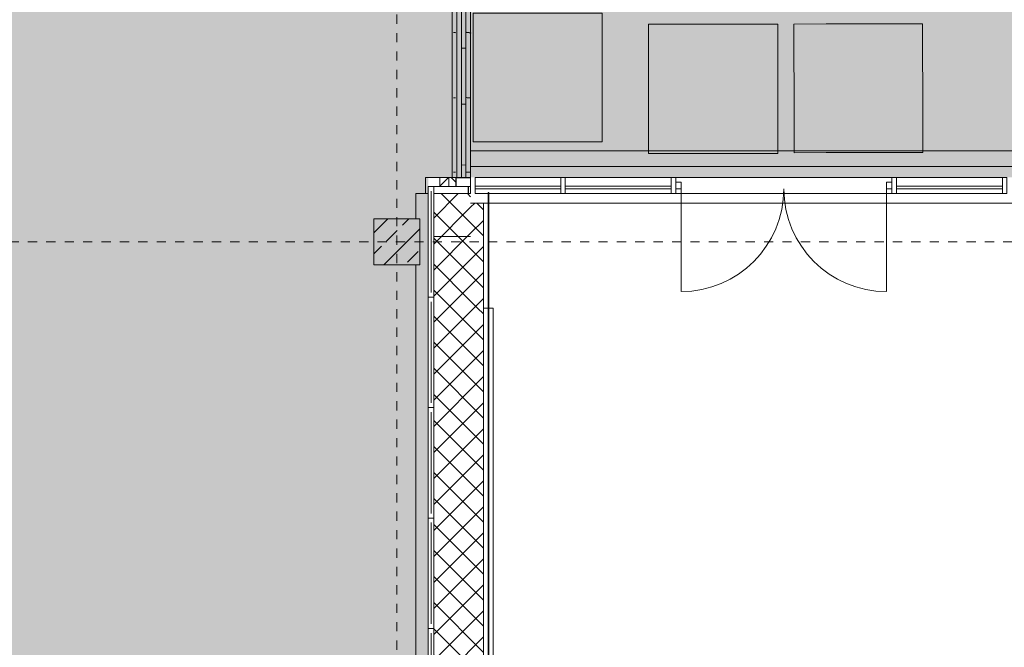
# Model space of a CAD drawing. Header units: metres. Extents: x -54 to 119, y -77 to 33.
# Tile 11 of 138: x 2 to 13, y -49 to -42. Entities that reach past the tile are written whole.
import ezdxf

# ---------------------------------------------------------------- set-up
doc = ezdxf.new("R2010")
doc.units = ezdxf.units.M
doc.linetypes.add('Rasterlinie', pattern=[0.019, 0.01, -0.003, 0.003, -0.003])
for name, color, linetype, lineweight in [('A_Allgemeine Beschriftungen', 7, 'Continuous', 9), ('A_Decken', 7, 'Continuous', 9), ('A_Detailelemente', 7, 'Continuous', 9), ('A_Fassadenelemente', 7, 'Continuous', 9), ('A_Fassadenpfosten', 7, 'Continuous', 9), ('A_Fenster', 7, 'Continuous', 9), ('A_Fundamente', 7, 'Continuous', 9), ('A_Geländer', 7, 'Continuous', 9), ('A_Geschossdecken', 7, 'Continuous', 9), ('A_Importierte Elemente in Familien', 7, 'Continuous', 9), ('A_Raster', 7, 'Continuous', 9), ('A_Skelettbau', 7, 'Continuous', 9), ('A_Tragwerksstützen_Stahlbeton', 7, 'Continuous', 18), ('A_Türen', 7, 'Continuous', 9), ('A_Wände', 7, 'Continuous', 9), ('A_Wände_Schraffur', 7, 'Continuous', 18), ('Allgemeines Modell', 7, 'Continuous', 9)]:
    doc.layers.add(name, color=color, linetype=linetype, lineweight=lineweight)
pattern_1 = [(45, (0, 0), (-0.14142136, 0.14142136), []), (135, (0, 0), (-0.14142136, -0.14142136), [])]

# ---------------------------------------------------------------- blocks, each defined once
blk = doc.blocks.new('GSH_Fassade_Tuer_2flg - A_Glass_Blau-6173676-BS_Übersicht_EG_BRANDSCHUTZ')
at = {"layer": 'A_Türen'}
for p, q in [((-1.115, 0.06), (-1.175, 0.06)), ((-1.175, 0.06), (-1.175, -0.015)), ((-1.115, -0.015), (-1.115, 0.06)), ((1.175, 0.06), (1.115, 0.06)), ((1.115, 0.06), (1.115, -0.015)), ((1.175, -0.015), (1.175, 0.06)), ((-1.175, -0.015), (-1.115, -0.015)), ((-1.115, -0.015), (-1.115, -1.13)), ((1.115, -0.015), (1.175, -0.015)), ((1.115, -0.015), (1.115, -1.13))]:
    blk.add_line(p, q, dxfattribs=at)
for centre, start, end in [((-1.115, -0.015), 270, 360), ((1.115, -0.015), 180, 270)]:
    blk.add_arc(centre, 1.115, start, end, dxfattribs=at)
blk = doc.blocks.new('Pfosten rechteckig - 50x176-2950168-BS_Übersicht_EG_BRANDSCHUTZ')
at = {"layer": 'A_Fassadenpfosten'}
for p, q in [((11.735, -43.997), (10.56, -43.997)), ((11.735, -44.173), (10.56, -44.173))]:
    blk.add_line(p, q, dxfattribs=at)
blk = doc.blocks.new('Pfosten rechteckig - 50x176-2950169-BS_Übersicht_EG_BRANDSCHUTZ')
at = {"layer": 'A_Fassadenpfosten'}
for p, q in [((10.56, -43.997), (9.385, -43.997)), ((10.56, -44.173), (9.385, -44.173))]:
    blk.add_line(p, q, dxfattribs=at)
blk = doc.blocks.new('Systemelement - Verglasung-5613898-BS_Übersicht_EG_BRANDSCHUTZ')
at = {"layer": 'A_Fassadenelemente'}
for p, q in [((-0.465, 0.015), (0.465, 0.015)), ((-0.465, -0.015), (-0.465, 0.015)), ((0.465, -0.015), (0.465, 0.015)), ((0.465, -0.015), (-0.465, -0.015))]:
    blk.add_line(p, q, dxfattribs=at)
blk = doc.blocks.new('Systemelement - Verglasung-5613899-BS_Übersicht_EG_BRANDSCHUTZ')
at = {"layer": 'A_Fassadenelemente'}
for p, q in [((-0.575, 0.015), (0.575, 0.015)), ((-0.575, -0.015), (-0.575, 0.015)), ((0.575, -0.015), (0.575, 0.015)), ((0.575, -0.015), (-0.575, -0.015))]:
    blk.add_line(p, q, dxfattribs=at)
blk = doc.blocks.new('Pfosten rechteckig - 50x176-5613891-BS_Übersicht_EG_BRANDSCHUTZ')
at = {"layer": 'A_Fassadenpfosten'}
for p, q in [((0.025, 0.0655), (-0.025, 0.0655)), ((-0.025, 0.0655), (-0.025, -0.1105)), ((0.025, 0.0655), (0.025, -0.1105)), ((-0.025, -0.1105), (0.025, -0.1105))]:
    blk.add_line(p, q, dxfattribs=at)
blk = doc.blocks.new('Pfosten rechteckig - 50x176-V86-BS_Übersicht_EG_BRANDSCHUTZ')
at = {"layer": 'A_Fassadenpfosten'}
for p, q in [((0.025, 0.0655), (-0.025, 0.0655)), ((-0.025, 0.0655), (-0.025, 0.015)), ((0.025, 0.0655), (0.025, -0.1105)), ((-0.025, -0.06), (-0.025, -0.1105)), ((-0.025, -0.1105), (0.025, -0.1105))]:
    blk.add_line(p, q, dxfattribs=at)
blk = doc.blocks.new('Pfosten rechteckig - 50x176-V87-BS_Übersicht_EG_BRANDSCHUTZ')
at = {"layer": 'A_Fassadenpfosten'}
for p, q in [((0.025, 0.0655), (-0.025, 0.0655)), ((-0.025, 0.0655), (-0.025, -0.1105)), ((0.025, 0.0655), (0.025, 0.015)), ((0.025, -0.06), (0.025, -0.1105)), ((-0.025, -0.1105), (0.025, -0.1105))]:
    blk.add_line(p, q, dxfattribs=at)
blk = doc.blocks.new('Pfosten rechteckig - 50x176-1537749-BS_Übersicht_EG_BRANDSCHUTZ')
at = {"layer": 'A_Fassadenpfosten'}
for p, q in [((8.185, -43.997), (9.335, -43.997)), ((9.335, -44.173), (8.185, -44.173))]:
    blk.add_line(p, q, dxfattribs=at)
blk = doc.blocks.new('Pfosten rechteckig - 50x176-2157251-BS_Übersicht_EG_BRANDSCHUTZ')
at = {"layer": 'A_Fassadenpfosten'}
for p, q in [((7.206, -44.092), (7.206, -43.997)), ((7.206, -43.997), (8.135, -43.997)), ((7.206, -44.173), (7.206, -44.122)), ((7.348, -44.173), (7.206, -44.173)), ((8.135, -44.173), (7.356, -44.173))]:
    blk.add_line(p, q, dxfattribs=at)
blk = doc.blocks.new('GSH_Fassade_Fenster_1flg - GSH_Fassade_Fenster_1flg-5999960-BS_Übersicht_EG_BRANDSCHUTZ')
at = {"layer": 'A_Fassadenelemente'}
for p, q in [((0.6, 0), (-0.6, 0)), ((-0.6, 0), (-0.6, -0.06)), ((0.6, -0.06), (0.6, 0)), ((-0.6, -0.06), (0.6, -0.06)), ((0.55, -0.03), (-0.55, -0.03))]:
    blk.add_line(p, q, dxfattribs=at)
blk = doc.blocks.new('GSH_Fassadenelement_Equitone - GSH_169_169_169-6766100-BS_Übersicht_EG_BRANDSCHUTZ')
at = {"layer": 'A_Fassadenelemente'}
for p, q in [((0.6, -0.052), (0.481, -0.052)), ((0.6, -0.06), (0.481, -0.06)), ((0.6, -0.06), (0.6, -0.052))]:
    blk.add_line(p, q, dxfattribs=at)
blk = doc.blocks.new('GSH_Fassadenelement_Equitone - GSH_169_169_169-6766101-BS_Übersicht_EG_BRANDSCHUTZ')
at = {"layer": 'A_Fassadenelemente'}
for p, q in [((-0.5675, -0.06), (-0.5675, -0.052)), ((-0.5675, -0.052), (0.5675, -0.052)), ((0.5675, -0.06), (-0.5675, -0.06)), ((0.5675, -0.06), (0.5675, -0.052))]:
    blk.add_line(p, q, dxfattribs=at)
blk = doc.blocks.new('GSH_Fassadenelement_Equitone - GSH_169_169_169-6766114-BS_Übersicht_EG_BRANDSCHUTZ')
at = {"layer": 'A_Fassadenelemente'}
for p, q in [((0.6, -0.052), (-0.6, -0.052)), ((-0.6, -0.052), (-0.6, -0.06)), ((-0.6, -0.06), (0.6, -0.06)), ((0.6, -0.06), (0.6, -0.052))]:
    blk.add_line(p, q, dxfattribs=at)
blk = doc.blocks.new('GSH_Fassadenelement_Equitone - GSH_169_169_169-V322-BS_Übersicht_EG_BRANDSCHUTZ')
at = {"layer": 'A_Fassadenelemente'}
for p, q in [((-0.6, -0.06), (-0.6, -0.052)), ((-0.6, -0.052), (0.481, -0.052)), ((-0.6, -0.06), (0.481, -0.06))]:
    blk.add_line(p, q, dxfattribs=at)
blk = doc.blocks.new('FP_387-BS_Übersicht_EG_BRANDSCHUTZ')
at = {"layer": 'A_Geländer'}
for p, q in [((7.106, -35.246), (7.106, -43.997)), ((7.156, -43.997), (7.156, -35.296)), ((7.105, -42.42), (7.104, -42.419)), ((7.106, -42.42), (7.105, -42.42)), ((7.108, -42.42), (7.106, -42.42)), ((7.11, -42.421), (7.108, -42.42)), ((7.113, -42.421), (7.11, -42.421)), ((7.116, -42.422), (7.113, -42.421)), ((7.12, -42.422), (7.116, -42.422)), ((7.123, -42.423), (7.12, -42.422)), ((7.127, -42.423), (7.123, -42.423)), ((7.131, -42.423), (7.127, -42.423)), ((7.135, -42.424), (7.131, -42.423)), ((7.139, -42.424), (7.135, -42.424)), ((7.142, -42.425), (7.139, -42.424)), ((7.146, -42.425), (7.142, -42.425)), ((7.149, -42.425), (7.146, -42.425)), ((7.152, -42.426), (7.149, -42.425)), ((7.154, -42.426), (7.152, -42.426)), ((7.156, -42.427), (7.154, -42.426)), ((7.157, -42.427), (7.156, -42.427)), ((7.158, -42.428), (7.157, -42.427)), ((7.107, -43.13), (7.105, -43.13)), ((7.112, -43.13), (7.107, -43.13)), ((7.117, -43.131), (7.112, -43.13)), ((7.124, -43.131), (7.117, -43.131)), ((7.131, -43.132), (7.124, -43.131)), ((7.138, -43.132), (7.131, -43.132)), ((7.145, -43.133), (7.138, -43.132)), ((7.15, -43.133), (7.145, -43.133)), ((7.155, -43.133), (7.15, -43.133)), ((7.157, -43.134), (7.155, -43.133)), ((7.11, -43.941), (7.105, -43.941)), ((7.117, -43.94), (7.11, -43.941)), ((7.126, -43.94), (7.117, -43.94)), ((7.136, -43.94), (7.126, -43.94)), ((7.145, -43.939), (7.136, -43.94)), ((7.152, -43.939), (7.145, -43.939)), ((7.157, -43.938), (7.152, -43.939))]:
    blk.add_line(p, q, dxfattribs=at)
blk = doc.blocks.new('Typ des oberen Holms - Oberer Geländerholm_Innen_-5785021-BS_Übersicht_EG_BRANDSCHUTZ')
at = {"layer": 'A_Geländer'}
h = blk.add_hatch(dxfattribs=at)
h.set_pattern_fill('FP_145', color=256, style=0, pattern_type=2)
h.set_pattern_definition([(349.695, (1.575, 3.912), (30.479829, -5.080428), [0.568, -56.228]), (0, (2.134, 3.81), (5.08, 5.08), [0.559, -4.521]), (18.435, (2.692, 3.81), (10.16008, 5.079576), [0.482, -15.582]), (172.875, (3.15, 3.962), (35.5595195, -5.079832), [0.41, -40.547]), (174.806, (2.743, 4.013), (50.7997357, -5.079671), [0.561, -55.549]), (194.036, (2.184, 4.064), (-15.23999, -5.079844), [0.628, -20.317]), (9.462, (1.981, 3.912), (25.400494, 5.079786), [0.309, -30.591]), (353.66, (2.286, 3.962), (-40.6395916, 5.0798246), [0.46, -45.541]), (185.711, (2.743, 3.912), (-45.72043, -5.07989), [0.511, -50.543]), (168.69, (2.235, 3.861), (20.320371, -5.079824), [0.259, -25.644]), (354.806, (1.118, 3.861), (-50.7997357, 5.079671), [0.561, -55.549]), (348.69, (1.676, 3.81), (-20.320371, 5.079824), [0.518, -25.385]), (0, (2.184, 3.708), (5.08, 5.08), [0.61, -4.47]), (20.556, (2.794, 3.708), (25.3996926, 10.160322), [0.434, -42.97]), (3.814, (3.2, 3.861), (71.119605, 5.079964), [0.764, -75.605]), (354.806, (3.962, 3.912), (-50.7997357, 5.079671), [0.561, -55.549]), (0, (4.521, 3.861), (5.08, 5.08), [0.559, -4.521]), (5.194, (0, 3.861), (50.7997357, 5.079671), [0.561, -55.549]), (354.806, (0.559, 3.912), (-50.7997357, 5.079671), [0.561, -55.549]), (0, (0, 3.962), (5.08, 5.08), [0.305, -4.775]), (5.194, (0.305, 3.962), (50.7997357, 5.079671), [0.561, -55.549]), (0, (0.864, 4.013), (5.08, 5.08), [0.508, -4.572]), (10.305, (1.372, 4.013), (-30.479829, -5.080428), [0.568, -56.228]), (5.194, (1.93, 4.115), (50.7997357, 5.079671), [0.561, -55.549]), (354.806, (2.489, 4.166), (-50.7997357, 5.079671), [0.561, -55.549]), (354.806, (3.048, 4.115), (-50.7997357, 5.079671), [0.561, -55.549]), (351.87, (3.607, 4.064), (-30.479988, 5.079518), [0.718, -35.203]), (0, (4.318, 3.962), (5.08, 5.08), [0.762, -4.318]), (347.471, (4.115, 0.914), (25.399828, -5.080054), [0.468, -46.367]), (354.289, (4.572, 0.813), (-45.72043, 5.07989), [0.511, -50.543]), (8.13, (4.115, 0.914), (30.479988, 5.079518), [0.359, -35.562]), (9.462, (4.47, 0.965), (25.400494, 5.079786), [0.618, -30.282]), (0, (0, 1.067), (5.08, 5.08), [0.61, -4.47]), (350.538, (0.61, 1.067), (-25.400494, 5.079786), [0.309, -30.591]), (201.801, (0.914, 1.016), (15.240238, 5.08033), [0.274, -27.083]), (192.995, (0.66, 0.914), (45.7202408, 10.160133), [0.678, -67.098]), (352.875, (4.674, 0.914), (-35.5595195, 5.079832), [0.41, -40.547]), (7.125, (4.674, 0.914), (35.5595195, 5.079832), [0.41, -40.547]), (0, (0, 0.965), (5.08, 5.08), [0.406, -4.674]), (194.036, (0.406, 0.965), (-15.23999, -5.079844), [0.419, -20.526]), (356.633, (1.118, 1.118), (-81.2799214, 5.0804549), [0.865, -85.644]), (357.709, (1.981, 1.067), (-121.9203481, 5.0808074), [1.271, -125.831]), (3.18, (3.251, 1.016), (86.360149, 5.0804778), [0.916, -90.665]), (9.462, (4.166, 1.067), (25.400494, 5.079786), [0.927, -29.973]), (10.305, (0, 0.61), (-30.479829, -5.080428), [0.568, -56.228]), (15.945, (0.559, 0.711), (-20.320333, -5.079728), [0.74, -36.243]), (0, (1.27, 0.914), (5.08, 5.08), [0.66, -4.42]), (351.87, (1.93, 0.914), (-30.479988, 5.079518), [0.718, -35.203]), (3.576, (2.642, 0.813), (76.199535, 5.079643), [0.814, -80.624]), (351.254, (3.454, 0.864), (35.5600315, -5.0801298), [0.668, -66.149]), (345.964, (4.115, 0.762), (-15.23999, 5.079844), [0.628, -20.317]), (0, (4.724, 0.61), (5.08, 5.08), [0.356, -4.724]), (174.806, (1.118, 1.118), (50.7997357, -5.079671), [1.122, -54.988]), (355.236, (0, 1.422), (-55.880109, 5.0804906), [1.223, -59.948]), (0, (1.219, 1.321), (5.08, 5.08), [1.168, -3.912]), (4.086, (2.388, 1.321), (66.039854, 5.080499), [1.426, -69.875]), (0, (3.81, 1.422), (5.08, 5.08), [1.27, -3.81]), (7.125, (0, 0.356), (35.5595195, 5.079832), [1.229, -39.728]), (6.34, (1.219, 0.508), (40.6395916, 5.0798246), [0.92, -45.081]), (357.51, (2.134, 0.61), (-111.7597684, 5.0812029), [1.17, -115.781]), (353.48, (3.302, 0.559), (-132.0797266, 15.2402263), [1.79, -177.168]), (3.013, (0, 3.658), (91.4403674, 5.0803606), [0.967, -95.687]), (351.87, (0.965, 3.708), (-30.479988, 5.079518), [1.078, -34.843]), (357.614, (2.032, 3.556), (-116.8398239, 5.0796234), [1.22, -120.806]), (10.62, (3.251, 3.505), (-55.8796628, -10.1603474), [0.827, -81.869]), (0, (4.064, 3.658), (5.08, 5.08), [1.016, -4.064]), (356.82, (0, 4.267), (-86.3601491, 5.0804778), [0.916, -90.665]), (6.009, (0.914, 4.216), (-50.8003336, -5.0799286), [0.971, -96.083]), (6.71, (1.88, 4.318), (-45.7196152, -5.0798619), [0.87, -86.086]), (354.289, (2.743, 4.42), (-45.7204303, 5.07989), [1.021, -50.032]), (347.905, (3.759, 4.318), (-45.7199724, 10.160399), [0.727, -72.007]), (9.462, (4.47, 4.166), (25.400494, 5.079786), [0.618, -30.282]), (3.814, (0, 3.302), (71.119605, 5.079964), [0.764, -75.605]), (347.196, (0.762, 3.353), (-66.0398353, 15.2394685), [1.146, -113.464]), (0, (1.88, 3.099), (5.08, 5.08), [1.27, -3.81]), (5.44, (3.15, 3.099), (-55.8801294, -5.0795), [1.072, -106.091]), (6.71, (4.216, 3.2), (-45.7196152, -5.0798619), [0.87, -86.086]), (0, (0, 4.623), (5.08, 5.08), [0.864, -4.216]), (8.13, (0.864, 4.623), (30.479988, 5.079518), [1.437, -34.484]), (357.614, (2.286, 4.826), (-116.8398239, 5.0796234), [1.22, -120.806]), (354.472, (3.505, 4.775), (106.6803128, -10.16100384), [1.582, -156.634]), (6.843, (0, 0), (-86.35963265, -10.1600531), [1.279, -126.632]), (0, (1.27, 0.152), (5.08, 5.08), [1.422, -3.658]), (356.348, (2.692, 0.152), (-157.47966695, 10.15949858), [2.392, -236.853]), (0, (0, 1.778), (5.08, 5.08), [1.219, -3.861]), (4.764, (1.219, 1.778), (55.880109, 5.0804906), [1.223, -59.948]), (358.152, (2.438, 1.88), (-152.4004031, 5.0812651), [1.576, -155.986]), (357.274, (4.013, 1.829), (-101.6003759, 5.0798346), [1.068, -105.733]), (354.806, (0, 2.591), (-50.7997357, 5.079671), [1.122, -54.988]), (0, (1.118, 2.489), (5.08, 5.08), [1.626, -3.454]), (1.909, (2.743, 2.489), (147.3195587, 5.07935343), [1.525, -150.96]), (3.576, (4.267, 2.54), (76.199535, 5.079643), [0.814, -80.624])])
h.paths.add_polyline_path([(7.106, -43.997), (7.106, -35.246), (7.056, -35.197), (7.056, -43.997)], flags=0)
blk.add_line((7.056, -35.196), (7.056, -43.997), dxfattribs=at)
blk.add_blockref('FP_387-BS_Übersicht_EG_BRANDSCHUTZ', (0, 0), dxfattribs=at)
blk = doc.blocks.new('FP_391-BS_Übersicht_EG_BRANDSCHUTZ')
at = {"layer": 'A_Geländer'}
for p, q in [((6.956, -35.096), (6.956, -43.997)), ((7.006, -43.997), (7.006, -35.146)), ((6.955, -42.419), (6.954, -42.419)), ((6.956, -42.42), (6.955, -42.419)), ((6.973, -42.422), (6.97, -42.422)), ((6.977, -42.423), (6.973, -42.422)), ((6.981, -42.423), (6.977, -42.423)), ((6.985, -42.424), (6.981, -42.423)), ((6.989, -42.424), (6.985, -42.424)), ((6.992, -42.425), (6.989, -42.424)), ((7.007, -42.427), (7.006, -42.427)), ((7.008, -42.427), (7.007, -42.427)), ((6.974, -43.131), (6.97, -43.131)), ((6.981, -43.132), (6.974, -43.131)), ((6.988, -43.132), (6.981, -43.132)), ((6.992, -43.132), (6.988, -43.132)), ((6.976, -43.94), (6.97, -43.94)), ((6.986, -43.94), (6.976, -43.94)), ((6.992, -43.939), (6.986, -43.94))]:
    blk.add_line(p, q, dxfattribs=at)
blk = doc.blocks.new('Handlauftyp - Handlauf_Innen_-5785033-BS_Übersicht_EG_BRANDSCHUTZ')
at = {"layer": 'A_Geländer'}
blk.add_blockref('FP_391-BS_Übersicht_EG_BRANDSCHUTZ', (0, 0), dxfattribs=at)
blk = doc.blocks.new('Handlauftyp - Handlauf_Innen_-V393-BS_Übersicht_EG_BRANDSCHUTZ')
at = {"layer": 'A_Geländer'}
for p, q in [((6.956, -35.096), (6.956, -43.997)), ((7.006, -35.146), (7.006, -43.997))]:
    blk.add_line(p, q, dxfattribs=at)
blk = doc.blocks.new('Fensterbank1 - Fensterbank-6073046-BS_Übersicht_EG_BRANDSCHUTZ')
at = {"layer": 'A_Fenster'}
for p, q in [((6.756, -44.097), (6.821, -44.097)), ((7.128, -44.173), (7.128, -44.097)), ((7.348, -45.416), (7.296, -45.416)), ((7.398, -45.416), (7.356, -45.416)), ((7.402, -45.416), (7.398, -45.416)), ((7.402, -51.267), (7.402, -45.416))]:
    blk.add_line(p, q, dxfattribs=at)
blk = doc.blocks.new('GESH_Blech_Decke_Fenster - GESH_Blech_Decke_Fenster-6117425-BS_Übersicht_EG_BRANDSCHUTZ')
at = {"layer": 'A_Decken'}
for p, q in [((6.562, -44.173), (6.562, -44.447)), ((6.562, -44.173), (6.696, -44.173)), ((6.562, -44.947), (6.562, -51.567))]:
    blk.add_line(p, q, dxfattribs=at)
blk = doc.blocks.new('Brandmelder DIN ISO 23601 - Brandmelder-7036843-BS_Übersicht_EG_BRANDSCHUTZ')
at = {"layer": 'A_Importierte Elemente in Familien'}
h = blk.add_hatch(color=256, dxfattribs=at)
edge = h.paths.add_edge_path(flags=0)
edge.add_line((-0.002468, 0.002713), (-0.002468, 0.001239))
edge.add_line((-0.002468, 0.001239), (-0.002027, 0.001239))
edge.add_line((-0.002027, 0.001239), (-0.002027, -0.001121))
edge.add_line((-0.002156, -0.001121), (-0.002027, -0.001121))
edge.add_line((-0.002156, -0.001121), (-0.002156, -0.000304))
edge.add_line((-0.002156, -0.000304), (-0.00221, -0.000113))
edge.add_arc((-0.002447, -0.000197), 0.000251, 19.485, 160.6503)
edge.add_line((-0.002684, -0.000113), (-0.002684, -0.001373))
edge.add_line((-0.002684, -0.001373), (-0.002076, -0.00254))
edge.add_line((-0.002076, -0.002672), (-0.002076, -0.00254))
edge.add_line((-0.002076, -0.002672), (-0.000221, -0.002672))
edge.add_line((-0.000221, -0.002672), (-0.000221, -0.003341))
edge.add_line((-0.000221, -0.003341), (-0.003341, -0.003341))
edge.add_line((-0.003341, -0.003341), (-0.003341, 0.003341))
edge.add_line((-0.003341, 0.003341), (-0.000976, 0.003341))
edge.add_line((-0.000976, 0.003341), (-0.000976, 0.002713))
edge.add_line((-0.000976, 0.002713), (-0.002468, 0.002713))
h = blk.add_hatch(color=256, dxfattribs=at)
edge = h.paths.add_edge_path(flags=0)
edge.add_line((-0.00041, -0.00027), (-0.000386, -0.000232))
edge.add_line((-0.000419, -0.000285), (-0.00041, -0.00027))
edge = h.paths.add_edge_path(flags=0)
edge.add_line((-0.000885, -0.000004), (-0.000885, 0.000007))
edge.add_line((-0.000963, -0.000004), (-0.000885, -0.000004))
edge = h.paths.add_edge_path(flags=0)
edge.add_line((-0.001441, 0.000177), (-0.001441, 0.000251))
edge.add_line((-0.001543, 0.000177), (-0.001441, 0.000177))
edge = h.paths.add_edge_path(flags=0)
edge.add_line((0.002021, 0.001961), (0.000965, 0.001634))
edge.add_line((0.000965, 0.001634), (0.00114, 0.000547))
edge.add_line((0.00114, 0.000547), (0.00059, -0.000855))
edge.add_line((0.00059, -0.000855), (0.001136, -0.001624))
edge.add_line((0.001136, -0.001624), (0.001136, -0.003341))
edge.add_line((0.001136, -0.003341), (-0.000221, -0.003341))
edge.add_line((-0.000221, -0.003341), (-0.000221, -0.002288))
edge.add_arc((-0.000426, -0.001869), 0.000466, 296.0597, 351.2581)
edge.add_line((0.000035, -0.00194), (0.000035, -0.000232))
edge.add_arc((-0.000176, -0.00036), 0.000246, 31.2716, 148.5923)
edge.add_line((-0.000431, -0.000285), (-0.000419, -0.000285))
edge.add_line((-0.000431, -0.000285), (-0.000431, -0.000017))
edge.add_arc((-0.000661, -0.000057), 0.000233, 9.7053, 164.1445)
edge.add_line((-0.000963, -0.000004), (-0.000963, 0.000194))
edge.add_arc((-0.001214, 0.000127), 0.000259, 14.9194, 151.4743)
edge.add_line((-0.001543, 0.000177), (-0.001543, 0.001239))
edge.add_line((-0.001543, 0.001239), (-0.000976, 0.001239))
edge.add_line((-0.000976, 0.001239), (-0.000976, 0.003341))
edge.add_line((-0.000976, 0.003341), (0.002021, 0.003341))
edge.add_line((0.002021, 0.003341), (0.002021, 0.001961))
h = blk.add_hatch(color=256, dxfattribs=at)
edge = h.paths.add_edge_path(flags=0)
edge.add_line((0.003341, 0.003341), (0.003341, -0.003341))
edge.add_line((0.003341, -0.003341), (0.001136, -0.003341))
edge.add_line((0.001136, -0.003341), (0.001136, -0.001624))
edge.add_arc((0.002246, -0.001541), 0.001113, 184.2838, 228.6293)
edge.add_arc((0.002433, -0.001079), 0.001591, 234.5779, 279.8555)
edge.add_line((0.002705, -0.002647), (0.002705, -0.001941))
edge.add_line((0.002705, -0.001941), (0.002694, -0.001578))
edge.add_line((0.002694, -0.001578), (0.002705, -0.001226))
edge.add_line((0.002705, -0.001226), (0.002705, -0.000506))
edge.add_line((0.002705, -0.000506), (0.002703, -0.000115))
edge.add_line((0.002703, -0.000115), (0.002705, 0.000229))
edge.add_line((0.002705, 0.000229), (0.002705, 0.000951))
edge.add_arc((0.003491, 0.002308), 0.001568, 224.4196, 239.923, ccw=False)
edge.add_arc((0.003312, 0.002106), 0.001299, 186.4059, 223.5926, ccw=False)
edge.add_line((0.002021, 0.001961), (0.002021, 0.003341))
edge.add_line((0.002021, 0.003341), (0.003341, 0.003341))
h = blk.add_hatch(color=256, dxfattribs=at)
edge = h.paths.add_edge_path(flags=0)
edge.add_line((-0.002255, 0.001976), (-0.002136, 0.001976))
edge.add_line((-0.002255, 0.001976), (-0.002255, 0.002517))
edge.add_line((-0.002255, 0.002517), (-0.001189, 0.002517))
edge.add_line((-0.001189, 0.002517), (-0.001189, 0.001976))
edge.add_line((-0.001311, 0.001976), (-0.001189, 0.001976))
edge.add_arc((-0.001724, 0.001981), 0.000412, 359.2386, 540.7614)
h = blk.add_hatch(color=256, dxfattribs=at)
edge = h.paths.add_edge_path(flags=0)
edge.add_arc((-0.001724, 0.001981), 0.000412, 180.7614, 359.2386)
edge.add_line((-0.001189, 0.001976), (-0.001311, 0.001976))
edge.add_line((-0.001189, 0.001976), (-0.001189, 0.001435))
edge.add_line((-0.001189, 0.001435), (-0.001428, 0.001435))
edge.add_line((-0.001428, 0.001435), (-0.001428, 0.001239))
edge.add_line((-0.001543, 0.001239), (-0.001428, 0.001239))
edge.add_arc((-0.001785, 0.001245), 0.000242, 358.5729, 541.4271)
edge.add_line((-0.002089, 0.001239), (-0.002027, 0.001239))
edge.add_line((-0.002089, 0.001239), (-0.002089, 0.001435))
edge.add_line((-0.002089, 0.001435), (-0.002255, 0.001435))
edge.add_line((-0.002255, 0.001435), (-0.002255, 0.001976))
edge.add_line((-0.002255, 0.001976), (-0.002136, 0.001976))
h = blk.add_hatch(color=256, dxfattribs=at)
edge = h.paths.add_edge_path(flags=0)
edge.add_arc((0.003328, 0.001482), 0.001399, 159.8611, 243.5875)
edge.add_line((0.002705, 0.000229), (0.002703, -0.000115))
edge.add_arc((0.003712, 0.001593), 0.001984, 205.7146, 239.4303, ccw=False)
edge.add_arc((-0.001009, -0.000239), 0.003089, 18.3266, 31.1724)
edge.add_arc((0.001044, 0.000872), 0.000766, 39.599, 95.9722)
edge.add_line((0.000965, 0.001634), (0.002021, 0.001961))
h = blk.add_hatch(color=256, dxfattribs=at)
edge = h.paths.add_edge_path(flags=0)
edge.add_arc((0.002682, 0.001193), 0.001395, 189.6059, 216.7551)
edge.add_arc((0.002447, 0.000875), 0.001023, 210.3856, 284.4979)
edge.add_line((0.002703, -0.000115), (0.002705, -0.000506))
edge.add_arc((0.003219, 0.002199), 0.002753, 242.9554, 259.247, ccw=False)
edge.add_arc((0.002967, 0.001607), 0.002112, 210.1295, 241.7552, ccw=False)
edge.add_line((0.00114, 0.000547), (0.000965, 0.001634))
edge.add_arc((0.000118, 0.00078), 0.001202, 8.5864, 45.2186, ccw=False)
h = blk.add_hatch(color=256, dxfattribs=at)
edge = h.paths.add_edge_path(flags=0)
edge.add_line((0.002705, -0.001226), (0.002694, -0.001578))
edge.add_arc((0.002879, -0.000119), 0.001471, 242.0142, 262.7768, ccw=False)
edge.add_arc((0.00339, 0.000506), 0.002268, 220.2675, 238.0352, ccw=False)
edge.add_arc((0.001071, -0.001459), 0.000772, 40.2675, 128.5615)
edge.add_line((0.00059, -0.000855), (0.00114, 0.000547))
edge.add_arc((0.002844, 0.000465), 0.001697, 177.2324, 265.3106)
h = blk.add_hatch(color=256, dxfattribs=at)
edge = h.paths.add_edge_path(flags=0)
edge.add_arc((0.002096, -0.000891), 0.000912, 214.922, 311.0389)
edge.add_line((0.002694, -0.001578), (0.002705, -0.001941))
edge.add_arc((0.00218, -0.000491), 0.00154, 227.3462, 289.9218, ccw=False)
edge.add_line((0.001136, -0.001624), (0.00059, -0.000855))
edge.add_arc((0.000501, -0.001771), 0.00092, 22.9242, 84.4855, ccw=False)
at = {"layer": 'A_Allgemeine Beschriftungen'}
for p, q in [((-0.0035, -0.0035), (-0.0035, 0.0035)), ((-0.0035, 0.0035), (0.0035, 0.0035)), ((0.0035, 0.0035), (0.0035, -0.0035)), ((0.0035, -0.0035), (-0.0035, -0.0035))]:
    blk.add_line(p, q, dxfattribs=at)
at = {"layer": 'A_Importierte Elemente in Familien', "flags": 128}
for points in [[(0.0035, 0.0035), (0.00175, 0.0035), (0, 0.0035), (-0.00175, 0.0035), (-0.0035, 0.0035)], [(-0.0035, 0.0035), (-0.0035, 0.00175), (-0.0035, 0), (-0.0035, -0.00175), (-0.0035, -0.0035)], [(0.0035, 0.0035), (0.00175, 0.0035), (0, 0.0035), (-0.00175, 0.0035), (-0.0035, 0.0035)], [(-0.0035, 0.0035), (-0.0035, 0.00175), (-0.0035, 0), (-0.0035, -0.00175), (-0.0035, -0.0035)], [(0.0035, -0.0035), (0.0035, -0.00175), (0.0035, 0), (0.0035, 0.00175), (0.0035, 0.0035)], [(0.0035, -0.0035), (0.0035, -0.00175), (0.0035, 0), (0.0035, 0.00175), (0.0035, 0.0035)], [(-0.0035, -0.0035), (-0.00175, -0.0035), (0, -0.0035), (0.00175, -0.0035), (0.0035, -0.0035)], [(-0.0035, -0.0035), (-0.00175, -0.0035), (0, -0.0035), (0.00175, -0.0035), (0.0035, -0.0035)]]:
    blk.add_lwpolyline(points, dxfattribs=at)
blk = doc.blocks.new('Richtungsangabe rechts - Symbol - Direction Indicator _green_ right DIN ISO 23601 - Symbol_dwg-7037662-BS_Übersicht_EG_BRANDSCHUTZ')
at = {"layer": 'A_Importierte Elemente in Familien'}
h = blk.add_hatch(color=256, dxfattribs=at)
h.paths.add_polyline_path([(0.003126, 0.007994), (0.005224, 0.005896), (0.001524, 0.005896), (0.001524, 0.004104), (0.005224, 0.004104), (0.003126, 0.002006), (0.005489, 0.002006), (0.008482, 0.005), (0.005489, 0.007994)], flags=0)
h.paths.add_polyline_path([(0.009773, 0.009773), (0.009773, 0.000227), (0.000227, 0.000227), (0.000227, 0.009773)], flags=0)
at = {"layer": 'A_Importierte Elemente in Familien', "flags": 128}
for points in [[(0.01, 0.01), (0.0075, 0.01), (0.005, 0.01), (0.0025, 0.01), (0, 0.01)], [(0, 0.01), (0, 0.0075), (0, 0.005), (0, 0.0025), (0, 0)], [(0.01, 0), (0.01, 0.0025), (0.01, 0.005), (0.01, 0.0075), (0.01, 0.01)], [(0, 0), (0.0025, 0), (0.005, 0), (0.0075, 0), (0.01, 0)]]:
    blk.add_lwpolyline(points, dxfattribs=at)
blk = doc.blocks.new('Richtungsangabe rechts - Symbol - Richtungsangabe rechts - Symbol-7037664-BS_Übersicht_EG_BRANDSCHUTZ')
at = {"xscale": 0.6990391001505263, "yscale": 0.6990391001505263, "zscale": 0.6990391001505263}
blk.add_blockref('Richtungsangabe rechts - Symbol - Direction Indicator _green_ right DIN ISO 23601 - Symbol_dwg-7037662-BS_Übersicht_EG_BRANDSCHUTZ', (-0.003485, -0.003471), dxfattribs=at)
blk = doc.blocks.new('Sammelstelle_Symbol - Sammelstelle_Symbol-7037699-BS_Übersicht_EG_BRANDSCHUTZ')
at = {"layer": 'A_Importierte Elemente in Familien'}
h = blk.add_hatch(color=256, dxfattribs=at)
edge = h.paths.add_edge_path(flags=0)
edge.add_line((-0.002012, -0.00295), (0.002036, -0.00295))
edge.add_line((0.002036, -0.00295), (0.002036, 0.00287))
edge.add_line((0.002036, 0.00287), (0.001641, 0.003265))
edge.add_line((0.001641, 0.003265), (0.001641, 0.003409))
edge.add_line((0.001641, 0.003409), (0.003334, 0.003409))
edge.add_line((0.003334, 0.003409), (0.003334, -0.003304))
edge.add_line((0.003334, -0.003304), (-0.003378, -0.003304))
edge.add_line((-0.003378, -0.003304), (-0.003378, 0.001987))
edge.add_line((-0.003378, 0.001987), (-0.002773, 0.001987))
edge.add_arc((-0.001968, 0.002027), 0.000806, 182.8831, 266.808)
edge.add_line((-0.002012, 0.001223), (-0.002012, -0.00295))
h = blk.add_hatch(color=256, dxfattribs=at)
edge = h.paths.add_edge_path(flags=0)
edge.add_line((-0.002012, 0.001987), (-0.003378, 0.001987))
edge.add_line((-0.003378, 0.001987), (-0.003378, 0.003409))
edge.add_line((-0.003378, 0.003409), (0.001641, 0.003409))
edge.add_line((0.001641, 0.003409), (0.001641, 0.003265))
edge.add_line((0.001641, 0.003265), (0.000912, 0.003265))
edge.add_line((0.000912, 0.003265), (0.001388, 0.002788))
edge.add_line((0.001388, 0.002788), (0.000904, 0.002788))
edge.add_arc((0.000904, 0.00314), 0.000352, 225.0115, 270, ccw=False)
edge.add_line((0.000656, 0.002891), (0.000282, 0.003265))
edge.add_line((0.000282, 0.003265), (-0.002425, 0.003265))
edge.add_line((-0.002425, 0.003265), (-0.002012, 0.002852))
edge.add_line((-0.002012, 0.002852), (-0.002012, 0.001987))
h = blk.add_hatch(color=256, dxfattribs=at)
edge = h.paths.add_edge_path(flags=0)
edge.add_arc((0.000533, -0.000967), 0.000352, 270, 322.5157, ccw=False)
edge.add_line((0.000533, -0.001318), (-0.000923, -0.001318))
edge.add_arc((-0.000923, -0.000967), 0.000352, 210.8124, 270, ccw=False)
edge.add_line((-0.001225, -0.001147), (-0.001682, -0.000381))
edge.add_arc((-0.001483, -0.000284), 0.000221, 37.2032, 205.9256, ccw=False)
edge.add_line((-0.001307, -0.00015), (-0.000918, -0.000801))
edge.add_line((-0.000918, -0.000801), (-0.000896, -0.00083))
edge.add_line((-0.000896, -0.00083), (-0.000867, -0.000852))
edge.add_line((-0.000867, -0.000852), (-0.000833, -0.000865))
edge.add_line((-0.000833, -0.000865), (-0.000798, -0.00087))
edge.add_line((-0.000798, -0.00087), (-0.000435, -0.00087))
edge.add_line((-0.000435, -0.00087), (-0.000418, -0.000868))
edge.add_line((-0.000418, -0.000868), (-0.000401, -0.000861))
edge.add_line((-0.000401, -0.000861), (-0.000387, -0.000851))
edge.add_line((-0.000387, -0.000851), (-0.000376, -0.000837))
edge.add_line((-0.000376, -0.000837), (-0.000368, -0.000821))
edge.add_line((-0.000368, -0.000821), (-0.000365, -0.000804))
edge.add_line((-0.000365, -0.000804), (-0.000366, -0.000786))
edge.add_line((-0.000366, -0.000786), (-0.000372, -0.000769))
edge.add_line((-0.000372, -0.000769), (-0.000771, 0.000062))
edge.add_line((-0.000771, 0.000062), (-0.000794, 0.000125))
edge.add_line((-0.000794, 0.000125), (-0.000804, 0.00019))
edge.add_line((-0.000804, 0.00019), (-0.000873, 0.001208))
edge.add_arc((-0.001014, 0.001198), 0.000141, 3.8698, 90)
edge.add_line((-0.001014, 0.001339), (-0.001974, 0.001339))
edge.add_arc((-0.001939, 0.002004), 0.000665, 193.7323, 266.9813, ccw=False)
edge.add_line((-0.002586, 0.001846), (-0.000698, 0.001846))
edge.add_arc((-0.000698, 0.001494), 0.000352, 3.8698, 90, ccw=False)
edge.add_line((-0.000347, 0.001518), (-0.000281, 0.000546))
edge.add_line((-0.000281, 0.000546), (-0.00028, 0.000543))
edge.add_line((-0.00028, 0.000543), (-0.000279, 0.000539))
edge.add_line((-0.000279, 0.000539), (-0.000276, 0.000537))
edge.add_line((-0.000276, 0.000537), (-0.000273, 0.000535))
edge.add_line((-0.000273, 0.000535), (-0.00027, 0.000533))
edge.add_line((-0.00027, 0.000533), (-0.000266, 0.000533))
edge.add_line((-0.000266, 0.000533), (-0.000263, 0.000534))
edge.add_line((-0.000263, 0.000534), (-0.000259, 0.000535))
edge.add_line((-0.000259, 0.000535), (-0.000257, 0.000538))
edge.add_line((-0.000257, 0.000538), (-0.000255, 0.000541))
edge.add_line((-0.000255, 0.000541), (0.000727, 0.002444))
edge.add_arc((0.00104, 0.002283), 0.000352, 90, 152.7049, ccw=False)
edge.add_line((0.00104, 0.002634), (0.001489, 0.002634))
edge.add_line((0.001489, 0.002634), (0.000299, 0.00026))
edge.add_line((0.000299, 0.00026), (0.000646, -0.000462))
edge.add_line((0.000646, -0.000462), (0.000655, -0.000477))
edge.add_line((0.000655, -0.000477), (0.000668, -0.000489))
edge.add_line((0.000668, -0.000489), (0.000684, -0.000497))
edge.add_line((0.000684, -0.000497), (0.000702, -0.000501))
edge.add_line((0.000702, -0.000501), (0.00072, -0.000501))
edge.add_line((0.00072, -0.000501), (0.000737, -0.000496))
edge.add_line((0.000737, -0.000496), (0.000752, -0.000487))
edge.add_line((0.000752, -0.000487), (0.000765, -0.000474))
edge.add_line((0.000765, -0.000474), (0.001052, -0.000099))
edge.add_arc((0.001331, -0.000313), 0.000352, 90, 142.5157, ccw=False)
edge.add_line((0.001331, 0.000038), (0.002036, 0.000038))
edge.add_line((0.002036, 0.000038), (0.002036, -0.000398))
edge.add_line((0.002036, -0.000398), (0.001585, -0.000398))
edge.add_arc((0.001585, -0.00075), 0.000352, 90, 142.5157)
edge.add_line((0.001306, -0.000536), (0.000812, -0.001181))
h = blk.add_hatch(color=256, dxfattribs=at)
edge = h.paths.add_edge_path(flags=0)
edge.add_line((0.000109, -0.001895), (0.001056, -0.001895))
edge.add_arc((0.000582, -0.001895), 0.000473, 360, 540)
h = blk.add_hatch(color=256, dxfattribs=at)
edge = h.paths.add_edge_path(flags=0)
edge.add_line((0.001056, -0.001895), (0.000109, -0.001895))
edge.add_arc((0.000582, -0.001895), 0.000473, 180, 360)
at = {"layer": 'A_Importierte Elemente in Familien', "flags": 128}
for points in [[(-0.003538, -0.003463), (-0.003538, -0.001705), (-0.003538, 0.000052), (-0.003538, 0.00181), (-0.003538, 0.003568)], [(-0.003538, 0.003568), (-0.00178, 0.003568), (-0.000022, 0.003568), (0.001736, 0.003568), (0.003494, 0.003568)], [(0.003494, 0.003568), (0.003494, 0.00181), (0.003494, 0.000052), (0.003494, -0.001705), (0.003494, -0.003463)], [(0.003494, -0.003463), (0.001736, -0.003463), (-0.000022, -0.003463), (-0.00178, -0.003463), (-0.003538, -0.003463)]]:
    blk.add_lwpolyline(points, dxfattribs=at)

msp = doc.modelspace()

# ---------------------------------------------------------------- hatches: boundary and pattern name
at = {"layer": 'A_Detailelemente', "true_color": 0xff5959}
msp.add_hatch(color=11, dxfattribs=at).paths.add_polyline_path([(12.956, -43.997), (13.091, -43.997), (13.091, -32.109), (13.264, -32.109), (13.264, -32.072), (12.864, -32.072), (12.864, -43.997), (12.935, -43.997)], flags=0)
at = {"layer": 'A_Detailelemente', "true_color": 0xc2e2c4}
h = msp.add_hatch(color=254, dxfattribs=at)
h.paths.add_polyline_path([(1.056, -53.747), (6.696, -53.747), (6.696, -43.997), (12.864, -43.997), (12.864, -32.197), (-0.444, -32.197), (-0.444, -32.297), (-44.044, -32.297), (-44.044, -32.197), (-44.578, -32.197), (-44.578, -36.797), (-0.194, -36.797), (-0.194, -53.747), (1.006, -53.747)], flags=0)
h.paths.add_polyline_path([(-14.994, -33.272), (-14.994, -33.272), (-14.998, -32.947)], flags=0)
at = {"layer": 'A_Tragwerksstützen_Stahlbeton', "lineweight": 9}
h = msp.add_hatch(dxfattribs=at)
h.set_pattern_fill('FP_9', color=256, style=0, pattern_type=2)
h.set_pattern_definition([(45, (0, 0), (-0.2283955, 0.2283955), []), (45, (0.228, 0), (-0.2283955, 0.2283955), [0.161, -0.081])])
h.paths.add_polyline_path([(6.562, -44.947), (6.606, -44.947), (6.606, -44.447), (6.106, -44.447), (6.106, -44.947), (6.476, -44.947)], flags=0)
at = {"layer": 'A_Wände'}
h = msp.add_hatch(dxfattribs=at)
h.set_pattern_fill('FP_2', color=256, style=0, pattern_type=2)
h.set_pattern_definition(pattern_1)
h.paths.add_polyline_path([(6.841, -51.297), (7.296, -51.297), (7.296, -45.416), (7.156, -45.416), (7.156, -44.173), (6.756, -44.173), (6.756, -51.297)], flags=0)
at = {"layer": 'A_Wände_Schraffur', "lineweight": 9}
h = msp.add_hatch(dxfattribs=at)
h.set_pattern_fill('FP_63', color=256, style=0, pattern_type=2)
h.set_pattern_definition([(45, (0, 0), (-0.212132, 0.212132), [])])
h.paths.add_polyline_path([(6.921, -44.097), (6.921, -43.997), (6.821, -43.997), (6.821, -44.097)], flags=0)
h = msp.add_hatch(dxfattribs=at)
h.set_pattern_fill('FP_2', color=256, style=0, pattern_type=2)
h.set_pattern_definition(pattern_1)
h.paths.add_polyline_path([(6.921, -44.097), (6.996, -44.097), (6.996, -43.997), (6.921, -43.997)], flags=0)
h = msp.add_hatch(dxfattribs=at)
h.set_pattern_fill('FP_1', color=256, style=0, pattern_type=2)
h.set_pattern_definition([(0, (0, 0), (0, 0.2), []), (90, (0, 0), (-0.2, 1e-17), [])])
h.paths.add_polyline_path([(7.153, -44.097), (7.156, -44.097), (7.155, -43.997), (6.996, -43.997), (6.996, -44.097), (7.153, -44.097)], flags=0)
h = msp.add_hatch(dxfattribs=at)
h.set_pattern_fill('FP_2', color=256, style=0, pattern_type=2)
h.set_pattern_definition(pattern_1)
h.paths.add_polyline_path([(7.296, -45.416), (7.296, -44.277), (7.156, -44.277), (7.156, -45.416)], flags=0)

# ---------------------------------------------------------------- linework, layer by layer
at = {"layer": 'A_Fundamente'}
msp.add_line((7.156, -43.877), (13.047, -43.877), dxfattribs=at)
at = {"layer": 'A_Geschossdecken'}
for p, q in [((7.156, -43.707), (22.156, -43.707)), ((6.666, -44.173), (6.666, -43.997)), ((6.666, -43.997), (6.821, -43.997))]:
    msp.add_line(p, q, dxfattribs=at)
at = {"layer": 'A_Raster', "linetype": 'Rasterlinie'}
for p, q in [((6.356, -76.128), (6.356, -20.783)), ((-52.655, -44.697), (25.789, -44.697))]:
    msp.add_line(p, q, dxfattribs=at)
at = {"layer": 'A_Skelettbau'}
for p, q in [((13.047, -43.877), (7.156, -43.877)), ((7.296, -44.277), (7.348, -44.277)), ((7.356, -44.277), (19.484, -44.277))]:
    msp.add_line(p, q, dxfattribs=at)
at = {"layer": 'A_Tragwerksstützen_Stahlbeton'}
for p, q in [((6.606, -44.447), (6.106, -44.447)), ((6.106, -44.447), (6.106, -44.947)), ((6.606, -44.947), (6.606, -44.447)), ((6.106, -44.947), (6.606, -44.947))]:
    msp.add_line(p, q, dxfattribs=at)
at = {"layer": 'A_Wände', "lineweight": 18}
for p, q in [((6.821, -44.097), (6.821, -43.997)), ((7.156, -43.997), (6.821, -43.997)), ((7.156, -43.997), (7.156, -44.097)), ((6.756, -44.173), (7.156, -44.173)), ((6.756, -44.173), (6.756, -51.297)), ((6.756, -44.637), (6.756, -44.173)), ((6.756, -44.173), (7.156, -44.173)), ((7.156, -44.097), (6.821, -44.097)), ((7.296, -44.277), (7.156, -44.277)), ((7.296, -45.416), (7.296, -44.277)), ((6.756, -44.637), (7.156, -44.637)), ((7.296, -51.297), (7.296, -45.416))]:
    msp.add_line(p, q, dxfattribs=at)
at = {"layer": 'A_Wände'}
for p, q in [((6.921, -43.997), (6.921, -44.097)), ((6.996, -43.997), (6.996, -44.097))]:
    msp.add_line(p, q, dxfattribs=at)
at = {"layer": 'Allgemeines Modell'}
for p, q in [((7.135, -44.097), (7.135, -44.173)), ((7.156, -44.097), (7.156, -44.173))]:
    msp.add_line(p, q, dxfattribs=at)

# ---------------------------------------------------------------- block references
at = {"layer": 'A_Allgemeine Beschriftungen', "xscale": 200, "yscale": 200, "zscale": 200}
msp.add_blockref('Brandmelder DIN ISO 23601 - Brandmelder-7036843-BS_Übersicht_EG_BRANDSCHUTZ', (7.885, -42.912), dxfattribs=at)
for name, p, rotation in [('Sammelstelle_Symbol - Sammelstelle_Symbol-7037699-BS_Übersicht_EG_BRANDSCHUTZ', (9.788, -43.023), 180), ('Richtungsangabe rechts - Symbol - Richtungsangabe rechts - Symbol-7037664-BS_Übersicht_EG_BRANDSCHUTZ', (11.365, -43.026), 270.1109964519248)]:
    msp.add_blockref(name, p, dxfattribs=dict(at, rotation=rotation))
at = {"layer": 'A_Decken'}
msp.add_blockref('GESH_Blech_Decke_Fenster - GESH_Blech_Decke_Fenster-6117425-BS_Übersicht_EG_BRANDSCHUTZ', (0, 0), dxfattribs=at)
at = {"layer": 'A_Fassadenelemente'}
for name, p, rotation in [('GSH_Fassade_Fenster_1flg - GSH_Fassade_Fenster_1flg-5999960-BS_Übersicht_EG_BRANDSCHUTZ', (6.756, -44.697), 270.0000000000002), ('GSH_Fassadenelement_Equitone - GSH_169_169_169-6766101-BS_Übersicht_EG_BRANDSCHUTZ', (7.296, -44.729), 90.00000000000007), ('GSH_Fassade_Fenster_1flg - GSH_Fassade_Fenster_1flg-5999960-BS_Übersicht_EG_BRANDSCHUTZ', (6.756, -45.897), 270.0000000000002), ('GSH_Fassadenelement_Equitone - GSH_169_169_169-6766100-BS_Übersicht_EG_BRANDSCHUTZ', (7.296, -45.897), 90.00000000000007), ('GSH_Fassadenelement_Equitone - GSH_169_169_169-V322-BS_Übersicht_EG_BRANDSCHUTZ', (7.296, -45.897), 90.0000000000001), ('GSH_Fassade_Fenster_1flg - GSH_Fassade_Fenster_1flg-5999960-BS_Übersicht_EG_BRANDSCHUTZ', (6.756, -47.097), 270.0000000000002), ('GSH_Fassadenelement_Equitone - GSH_169_169_169-6766114-BS_Übersicht_EG_BRANDSCHUTZ', (7.296, -47.097), 90.0000000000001), ('GSH_Fassade_Fenster_1flg - GSH_Fassade_Fenster_1flg-5999960-BS_Übersicht_EG_BRANDSCHUTZ', (6.756, -48.297), 270.0000000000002), ('GSH_Fassadenelement_Equitone - GSH_169_169_169-6766114-BS_Übersicht_EG_BRANDSCHUTZ', (7.296, -48.297), 90.0000000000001), ('GSH_Fassade_Fenster_1flg - GSH_Fassade_Fenster_1flg-5999960-BS_Übersicht_EG_BRANDSCHUTZ', (6.756, -49.497), 270.0000000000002), ('GSH_Fassadenelement_Equitone - GSH_169_169_169-6766114-BS_Übersicht_EG_BRANDSCHUTZ', (7.296, -49.497), 90.0000000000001)]:
    msp.add_blockref(name, p, dxfattribs=dict(at, rotation=rotation))
for name, p in [('Systemelement - Verglasung-5613898-BS_Übersicht_EG_BRANDSCHUTZ', (7.671, -44.107)), ('Systemelement - Verglasung-5613899-BS_Übersicht_EG_BRANDSCHUTZ', (8.76, -44.107)), ('Systemelement - Verglasung-5613899-BS_Übersicht_EG_BRANDSCHUTZ', (12.36, -44.107))]:
    msp.add_blockref(name, p, dxfattribs=at)
at = {"layer": 'A_Fassadenpfosten'}
for name, p in [('Pfosten rechteckig - 50x176-2157251-BS_Übersicht_EG_BRANDSCHUTZ', (0, 0)), ('Pfosten rechteckig - 50x176-1537749-BS_Übersicht_EG_BRANDSCHUTZ', (0, 0)), ('Pfosten rechteckig - 50x176-2950169-BS_Übersicht_EG_BRANDSCHUTZ', (0, 0)), ('Pfosten rechteckig - 50x176-2950168-BS_Übersicht_EG_BRANDSCHUTZ', (0, 0)), ('Pfosten rechteckig - 50x176-1537749-BS_Übersicht_EG_BRANDSCHUTZ', (3.6, 0))]:
    msp.add_blockref(name, p, dxfattribs=at)
at = {"layer": 'A_Fassadenpfosten', "extrusion": (0, 0, -1), "rotation": 180}
for name, p in [('Pfosten rechteckig - 50x176-5613891-BS_Übersicht_EG_BRANDSCHUTZ', (-8.16, -44.107)), ('Pfosten rechteckig - 50x176-V87-BS_Übersicht_EG_BRANDSCHUTZ', (-9.36, -44.107)), ('Pfosten rechteckig - 50x176-V86-BS_Übersicht_EG_BRANDSCHUTZ', (-11.76, -44.107)), ('Pfosten rechteckig - 50x176-5613891-BS_Übersicht_EG_BRANDSCHUTZ', (-12.96, -44.107))]:
    msp.add_blockref(name, p, dxfattribs=at)
at = {"layer": 'A_Fenster'}
msp.add_blockref('Fensterbank1 - Fensterbank-6073046-BS_Übersicht_EG_BRANDSCHUTZ', (0, 0), dxfattribs=at)
at = {"layer": 'A_Geländer'}
for name in ['Handlauftyp - Handlauf_Innen_-5785033-BS_Übersicht_EG_BRANDSCHUTZ', 'Handlauftyp - Handlauf_Innen_-V393-BS_Übersicht_EG_BRANDSCHUTZ', 'Typ des oberen Holms - Oberer Geländerholm_Innen_-5785021-BS_Übersicht_EG_BRANDSCHUTZ']:
    msp.add_blockref(name, (0, 0), dxfattribs=at)
at = {"layer": 'A_Türen'}
msp.add_blockref('GSH_Fassade_Tuer_2flg - A_Glass_Blau-6173676-BS_Übersicht_EG_BRANDSCHUTZ', (10.56, -44.107), dxfattribs=at)

doc.saveas('drawing.dxf')
